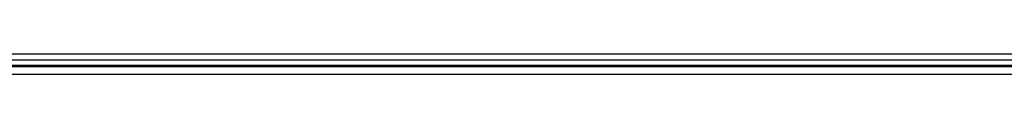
# Model space of a CAD drawing. Header units: millimetres. Extents: x 0 to 200, y 0 to 287.
# Tile 65 of 68: x 151.236 to 167.491, y 239.192 to 239.522. Entities that reach past the tile are written whole.
import ezdxf

# ---------------------------------------------------------------- set-up
doc = ezdxf.new("R2010")
doc.units = ezdxf.units.MM
doc.layers.add('148.256_BW4C_CTM', color=7, linetype='Continuous')
doc.layers.add('Standard', color=7, linetype='Continuous')

# ---------------------------------------------------------------- blocks, each defined once
blk = doc.blocks.new('SE1')
at = {"layer": '148.256_BW4C_CTM', "color": 7, "linetype": 'Continuous'}
for p, q in [((188.367, 239.522), (141.355, 239.522)), ((181.861, 239.312), (135.111, 239.312)), ((188.367, 239.422), (141.355, 239.422)), ((181.876, 239.33), (143.931, 239.33)), ((135.101, 239.192), (181.861, 239.192))]:
    blk.add_line(p, q, dxfattribs=at)

msp = doc.modelspace()

# ---------------------------------------------------------------- block references
at = {"layer": 'Standard'}
msp.add_blockref('SE1', (0, 0), dxfattribs=at)

doc.saveas('drawing.dxf')
